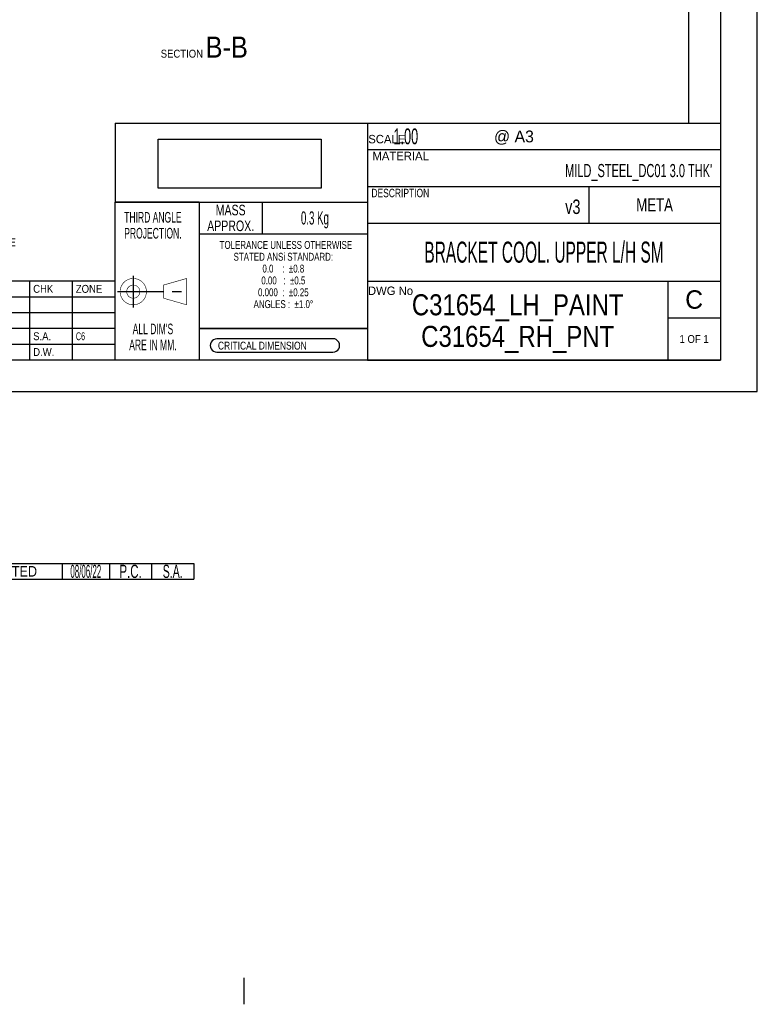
# Model space of a CAD drawing. Header units: millimetres. Extents: x 0 to 420, y -116 to 297.
# Tile 4 of 8: x 280 to 420, y -116 to 71. Entities that reach past the tile are written whole.
import ezdxf

# ---------------------------------------------------------------- set-up
doc = ezdxf.new("R2010")
doc.units = ezdxf.units.MM
doc.header["$LTSCALE"] = 23.1
doc.linetypes.add('CENTER', pattern=[0.6, 0.375, -0.075, 0.075, -0.075])
doc.layers.get('0').update_dxf_attribs({"linetype": 'CONTINUOUS'})
doc.styles.get("Standard").update_dxf_attribs({"font": 'txt', "width": 0.9})
doc.styles.add('TEXTSTYLE_10', font='txt', dxfattribs={"width": 0.65})
doc.styles.add('TEXTSTYLE_12', font='txt', dxfattribs={"width": 0.45})
doc.styles.add('TEXTSTYLE_13', font='txt', dxfattribs={"width": 0.625})
doc.styles.add('TEXTSTYLE_14', font='txt', dxfattribs={"width": 0.55})
doc.styles.add('TEXTSTYLE_15', font='txt', dxfattribs={"width": 0.85})
doc.styles.add('TEXTSTYLE_16', font='cgomg.ttf')
doc.styles.add('TEXTSTYLE_2', font='txt')
doc.styles.add('TEXTSTYLE_3', font='txt', dxfattribs={"width": 0.75})
doc.styles.add('TEXTSTYLE_4', font='txt', dxfattribs={"width": 0.6})
doc.styles.add('TEXTSTYLE_5', font='txt', dxfattribs={"width": 0.8})
picture_1 = doc.add_image_def('image1.png', size_in_pixel=(183, 55))

msp = doc.modelspace()

# ---------------------------------------------------------------- linework, layer by layer
at = {"color": 7, "linetype": 'Continuous'}
for p, q in [((420, 0), (420, 297)), ((407, 51), (407, 289)), ((413, 289), (413, 6)), ((346, 51), (346, 6)), ((314.001, 36), (298.045, 36.015)), ((314, 36), (314, 6)), ((346, 12.001), (314, 12.001)), ((339.416, 10.047), (317.381, 10.025)), ((317.383, 7.494), (339.417, 7.494)), ((413, 6), (6, 6)), ((0, 0), (420, 0)), ((322.55, -116.405), (322.55, -111.405))]:
    msp.add_line(p, q, dxfattribs=at)
at = {"color": 2, "linetype": 'Continuous'}
for p, q in [((298.05, 51), (346, 51)), ((298.05, 51), (298.05, 36)), ((346, 51), (413, 51)), ((346, 51), (346, 6)), ((346, 51), (346, 36)), ((413, 51), (413, 6)), ((346, 46), (413, 46)), ((346, 39), (413, 39)), ((388, 39), (388, 32)), ((298.033, 36.015), (298, 6)), ((298.05, 36), (346, 36)), ((314, 36), (346, 36)), ((314, 36), (314, 12)), ((326, 36), (326, 30)), ((346, 36), (346, 12)), ((346, 32), (413, 32)), ((314, 30), (346, 30)), ((207.626, 21.026), (298.026, 21.026)), ((281.826, 21.026), (281.826, 6.026)), ((289.926, 21.026), (289.926, 6.026)), ((298.026, 21.026), (298.026, 6.026)), ((346, 21), (413, 21)), ((403, 21), (403, 6)), ((403, 21), (403, 10)), ((207.626, 18.026), (298.026, 18.026)), ((207.626, 15.026), (298.026, 15.026)), ((403, 14), (413, 14)), ((403, 14), (413, 14)), ((207.626, 12.026), (298.026, 12.026)), ((314, 12), (346, 12)), ((207.626, 9.026), (298.026, 9.026)), ((207.626, 6.026), (298.026, 6.026)), ((346, 6), (413, 6)), ((261.991, -32.645), (312.991, -32.645)), ((287.991, -32.645), (287.991, -35.645)), ((296.991, -32.645), (296.991, -35.645)), ((304.991, -32.645), (304.991, -35.645)), ((312.991, -32.645), (312.991, -35.645)), ((261.991, -35.645), (312.991, -35.645))]:
    msp.add_line(p, q, dxfattribs=at)
at = {"color": 7, "linetype": 'CENTER'}
for p, q in [((301.5, 22), (301.5, 16)), ((301.511, 21.995), (301.511, 15.995)), ((298.5, 19), (312.25, 19)), ((298.511, 18.995), (312.261, 18.995))]:
    msp.add_line(p, q, dxfattribs=at)
at = {"color": 2, "linetype": 'Continuous', "const_width": 0.1}
for points in [[(299, 19, 1), (304, 19, 1)], [(299.011, 18.995, 1), (304.011, 18.995, 1)], [(300.25, 19, 1), (302.75, 19, 1)], [(300.261, 18.995, 1), (302.761, 18.995, 1)]]:
    msp.add_lwpolyline(points, format="xyb", close=True, dxfattribs=at)
for points in [[(307.25, 20.25), (311.625, 21.5)], [(307.261, 20.245), (311.636, 21.495)], [(311.625, 21.5), (311.625, 16.5)], [(311.636, 21.495), (311.636, 16.495)], [(307.25, 17.75), (307.25, 20.25)], [(307.261, 17.745), (307.261, 20.245)], [(311.625, 16.5), (307.25, 17.75)], [(311.636, 16.495), (307.261, 17.745)]]:
    msp.add_lwpolyline(points, dxfattribs=at)
at = {"color": 7, "linetype": 'Continuous'}
for centre, radius, start, end in [((317.383, 8.759), 1.266, 89.84244, 270), ((339.417, 8.771), 1.277, 270, 90.08677)]:
    msp.add_arc(centre, radius, start, end, dxfattribs=at)

# ---------------------------------------------------------------- texts
at = {"color": 2, "linetype": 'Continuous', "line_spacing_factor": 0.9}
for s, insert, char_height, width, attachment_point in [('SECTION \\H4.0;B-B', (323.268, 67.458), 1.5, 21.6, 3), ('DIMENSIONS CONTAINED\\PIN AN OBROUND REQUIRE\\PA CP OF 1.33', (255.935, 31.377), 1.5, 28.35, 1), ('CHK', (282.501, 20.276), 1.5, 4.05, 1), ('ZONE', (290.601, 20.276), 1.5, 5.4, 1), ('S.A.', (282.501, 11.276), 1.5, 5.4, 1), ('1 OF 1', (408, 10.75), 1.5, 8.1, 2), ('D.W.', (282.501, 8.276), 1.5, 5.4, 1), ('UPDATED', (277.491, -33.145), 2, 12.6, 2)]:
    msp.add_mtext(s, dxfattribs=dict(at, insert=insert, char_height=char_height, width=width, attachment_point=attachment_point))
for s, insert, char_height, width, attachment_point, style in [('SCALE', (346.129, 48.778), 1.6019, 8.00963, 1, 'TEXTSTYLE_2'), ('     1.00', (347.575, 50), 3, 16.2, 1, 'TEXTSTYLE_4'), ('@ A3', (370.009, 49.608), 2.25, 9, 1, 'TEXTSTYLE_2'), ('MATERIAL', (346.925, 45.572), 1.6019, 12.81541, 1, 'TEXTSTYLE_2'), ("MILD_STEEL_DC01 3.0 THK'", (411.425, 43.25), 2.5, 37.5, 3, 'TEXTSTYLE_13'), ('DESCRIPTION', (346.724, 38.538), 1.60193, 13.21589, 1, 'TEXTSTYLE_3'), ('v3', (386.425, 36.5), 2.75, 4.125, 3, 'TEXTSTYLE_3'), ('META', (400.5, 36.75), 2.5, 7.5, 2, 'TEXTSTYLE_3'), ("THIRD ANGLE\\PPROJECTION.\\P \\P \\P \\P \\P \\PALL DIM'S\\PARE IN MM.", (305.237, 34.137), 2.02, 13.332, 2, 'TEXTSTYLE_4'), ('MASS\\PAPPROX.', (320, 35.5), 2, 10.5, 2, 'TEXTSTYLE_3'), ('0.3 Kg', (336, 34.25), 2.5, 8.25, 2, 'TEXTSTYLE_14'), (' \\H1.5;TOLERANCE UNLESS OTHERWISE \\PSTATED ANSi STANDARD:\\P0.0    :  \\fgdt;{\\fgdt;`}\\ftxt;0.8\\P0.00   :  \\fgdt;{\\fgdt;`}\\ftxt;0.5\\P0.000  :  \\fgdt;{\\fgdt;`}\\ftxt;0.25\\PANGLES :  \\fgdt;{\\fgdt;`}\\ftxt;1.0\\fgdt;{\\fgdt;~}', (330, 28.625), 3.5, 33, 2, 'TEXTSTYLE_3'), ('BRACKET COOL. UPPER L/H SM', (379.5, 28.5), 4, 57.2, 2, 'TEXTSTYLE_14'), ('DWG No', (346.067, 19.965), 1.6019, 9.61155, 1, 'TEXTSTYLE_2'), ('C', (408, 19.25), 3.5, 3.4043, 2, 'TEXTSTYLE_16'), ('C31654_LH_PAINT\\PC31654_RH_PNT', (374.5, 18.5), 4, 51, 2, 'TEXTSTYLE_15'), ('C6', (290.601, 11.276), 1.5, 1.8, 1, 'TEXTSTYLE_4'), ('CRITICAL DIMENSION', (317.585, 9.49), 1.5, 21.6, 1, 'TEXTSTYLE_5'), ('08/06/22', (292.491, -32.895), 2.5, 9, 2, 'TEXTSTYLE_12'), ('P.C.', (300.991, -32.895), 2.5, 6.5, 2, 'TEXTSTYLE_10'), ('S.A.', (308.991, -32.895), 2.5, 6, 2, 'TEXTSTYLE_4')]:
    msp.add_mtext(s, dxfattribs=dict(at, insert=insert, char_height=char_height, width=width, attachment_point=attachment_point, style=style))

# ---------------------------------------------------------------- pictures from other files: only their frames are drawn
at = {"color": 7, "linetype": 'Continuous'}
image = msp.add_image(picture_1, insert=(306.217, 38.65), size_in_units=(30.988, 9.313), dxfattribs=at)
image.dxf.flags = 11

doc.saveas('drawing.dxf')
